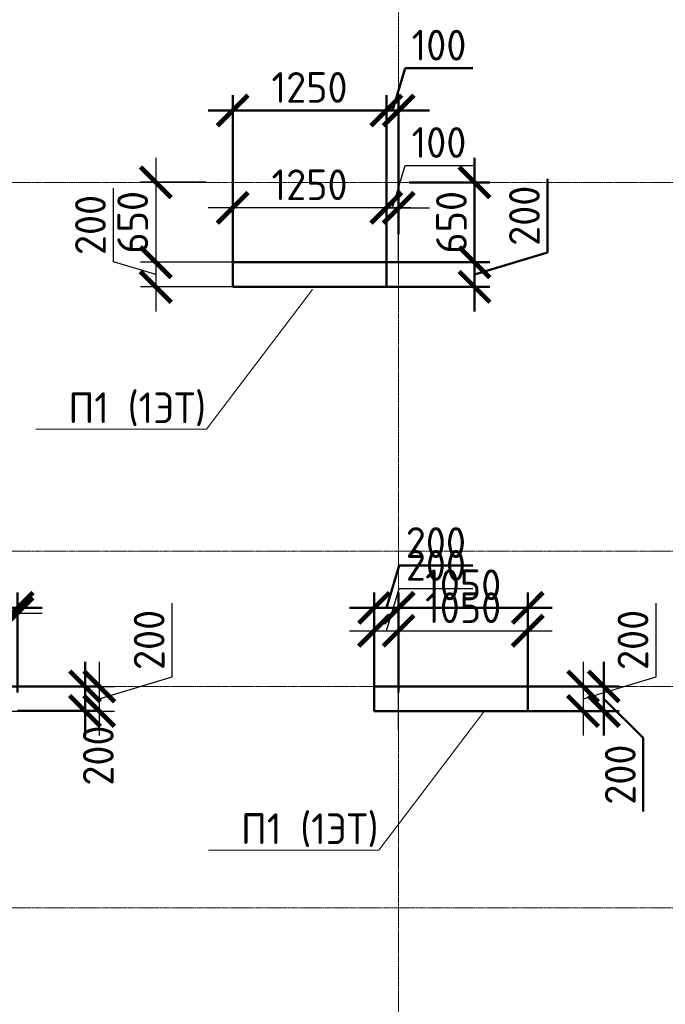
# Model space of a CAD drawing. Header units: millimetres. Extents: x 263826 to 1718326, y -423071 to 70137.
# Tile 152 of 256: x 356361 to 361614, y -70931 to -62923. Entities that reach past the tile are written whole.
import ezdxf
from ezdxf import colors
from ezdxf.entities.mleader import LeaderData, LeaderLine
from ezdxf.math import Vec2, Vec3

# ---------------------------------------------------------------- set-up
doc = ezdxf.new("R2010")
doc.units = ezdxf.units.MM
doc.linetypes.add('______5', pattern=[1100, 800, -100, 100, -100])
doc.linetypes.add('осевая', pattern=[50.8, 31.75, -6.35, 6.35, -6.35])
doc.layers.add('Колонна_ бетон', color=7, linetype='Continuous', lineweight=50, true_color=0xb4b496)
for name, color, linetype, lineweight in [('Конструкции 0.5', 5, 'Continuous', 50), ('Надписи', 200, 'Continuous', 18), ('Оси', 40, '______5', 18), ('подоснова', 151, 'Continuous', 5), ('РАЗМЕРЫ', 1, 'Continuous', 9)]:
    doc.layers.add(name, color=color, linetype=linetype, lineweight=lineweight)
doc.styles.add('GOST-2.304_Type-B', font='GOST_Common.ttf')
doc.dimstyles.new('СПДС', dxfattribs={"dimscale": 100, "dimtxt": 2.5, "dimasz": 2.5, "dimexe": 1.25, "dimexo": 0, "dimtad": 1, "dimdec": 0, "dimtxsty": 'GOST-2.304_Type-B', "dimblk": 'ARCHTICK', "dimcen": 2.5, "dimdle": 2, "dimadec": 0, "dimazin": 2, "dimtfac": 0.75, "dimtdec": 0, "dimtmove": 1, "dimatfit": 3, "dimfxl": 1, "dimtolj": 1, "dimarcsym": 1})

# ---------------------------------------------------------------- blocks, each defined once
blk = doc.blocks.new('_ArchTick')
at = {"color": 0, "linetype": 'ByBlock', "const_width": 0.15}
blk.add_lwpolyline([(-0.5, -0.5), (0.5, 0.5)], dxfattribs=at)
blk = doc.blocks.new('*D3113')
at = {"layer": 'DEFPOINTS', "color": 0, "transparency": 16777216}
for p in [(359444.3, -64453.4), (359344.3, -64896.1), (359444.3, -64896.1)]:
    blk.add_point(p, dxfattribs=at)
at = {"layer": 'РАЗМЕРЫ', "color": 0, "lineweight": -2, "transparency": 16777216}
for p, q in [((359394.3, -64453.4), (359497.4, -64109.6)), ((359497.4, -64109.6), (360047.4, -64109.6)), ((359344.3, -64896.1), (359344.3, -64328.4)), ((359444.3, -64896.1), (359444.3, -64328.4)), ((359344.3, -64453.4), (359094.3, -64453.4)), ((359344.3, -64453.4), (359444.3, -64453.4)), ((359344.3, -64453.4), (359444.3, -64453.4)), ((359444.3, -64453.4), (359694.3, -64453.4))]:
    blk.add_line(p, q, dxfattribs=at)
at = {"layer": 'РАЗМЕРЫ', "color": 0, "lineweight": -2, "transparency": 16777216, "xscale": 250, "yscale": 250, "zscale": 250}
blk.add_blockref('_ArchTick', (359344.3, -64453.4), dxfattribs=at)
at = {"layer": 'РАЗМЕРЫ', "color": 0, "lineweight": -2, "transparency": 16777216, "xscale": 250, "yscale": 250, "zscale": 250, "rotation": 180}
blk.add_blockref('_ArchTick', (359444.3, -64453.4), dxfattribs=at)
at = {"layer": 'РАЗМЕРЫ', "color": 0, "lineweight": 0, "transparency": 16777216, "insert": (359772.4, -63922.1), "char_height": 250, "attachment_point": 5, "style": 'GOST-2.304_Type-B'}
blk.add_mtext('\\A1;100', dxfattribs=at)
blk = doc.blocks.new('*D3114')
at = {"layer": 'DEFPOINTS', "color": 0, "transparency": 16777216}
for p in [(358094.3, -64453.4), (359344.3, -64772.1), (358094.3, -64896.1)]:
    blk.add_point(p, dxfattribs=at)
at = {"layer": 'РАЗМЕРЫ', "color": 0, "lineweight": -2, "transparency": 16777216}
for p, q in [((358094.3, -64896.1), (358094.3, -64328.4)), ((359344.3, -64772.1), (359344.3, -64328.4)), ((359544.3, -64453.4), (357894.3, -64453.4))]:
    blk.add_line(p, q, dxfattribs=at)
at = {"layer": 'РАЗМЕРЫ', "color": 0, "lineweight": -2, "transparency": 16777216, "xscale": 250, "yscale": 250, "zscale": 250, "rotation": 180}
blk.add_blockref('_ArchTick', (358094.3, -64453.4), dxfattribs=at)
at = {"layer": 'РАЗМЕРЫ', "color": 0, "lineweight": -2, "transparency": 16777216, "xscale": 250, "yscale": 250, "zscale": 250}
blk.add_blockref('_ArchTick', (359344.3, -64453.4), dxfattribs=at)
at = {"layer": 'РАЗМЕРЫ', "color": 0, "lineweight": 0, "transparency": 16777216, "insert": (358719.3, -64265.9), "char_height": 250, "attachment_point": 5, "style": 'GOST-2.304_Type-B'}
blk.add_mtext('\\A1;1250', dxfattribs=at)
blk = doc.blocks.new('*D3115')
at = {"layer": 'DEFPOINTS', "color": 0, "transparency": 16777216}
for p in [(357877.1, -64246.1), (357468.3, -64896.1), (358147.1, -64896.1)]:
    blk.add_point(p, dxfattribs=at)
at = {"layer": 'РАЗМЕРЫ', "color": 0, "lineweight": -2, "transparency": 16777216}
for p, q in [((357468.3, -64046.1), (357468.3, -65096.1)), ((357877.1, -64246.1), (357343.3, -64246.1)), ((358147.1, -64896.1), (357343.3, -64896.1))]:
    blk.add_line(p, q, dxfattribs=at)
at = {"layer": 'РАЗМЕРЫ', "color": 0, "lineweight": -2, "transparency": 16777216, "xscale": 250, "yscale": 250, "zscale": 250}
for p, rotation in [((357468.3, -64246.1), 90), ((357468.3, -64896.1), 270)]:
    blk.add_blockref('_ArchTick', p, dxfattribs=dict(at, rotation=rotation))
at = {"layer": 'РАЗМЕРЫ', "color": 0, "lineweight": 0, "transparency": 16777216, "insert": (357280.8, -64571.1), "char_height": 250, "attachment_point": 5, "rotation": 90, "style": 'GOST-2.304_Type-B'}
blk.add_mtext('\\A1;650', dxfattribs=at)
blk = doc.blocks.new('*D3116')
at = {"layer": 'DEFPOINTS', "color": 0, "transparency": 16777216}
for p in [(358147.1, -64896.1), (357468.3, -65096.1), (358094.3, -65096.1)]:
    blk.add_point(p, dxfattribs=at)
at = {"layer": 'РАЗМЕРЫ', "color": 0, "lineweight": -2, "transparency": 16777216}
for p, q in [((357124.6, -64893), (357124.6, -64293)), ((357468.3, -64696.1), (357468.3, -65296.1)), ((357468.3, -64996.1), (357124.6, -64893)), ((358147.1, -64896.1), (357343.3, -64896.1)), ((358094.3, -65096.1), (357343.3, -65096.1))]:
    blk.add_line(p, q, dxfattribs=at)
at = {"layer": 'РАЗМЕРЫ', "color": 0, "lineweight": -2, "transparency": 16777216, "xscale": 250, "yscale": 250, "zscale": 250}
for p, rotation in [((357468.3, -64896.1), 90), ((357468.3, -65096.1), 270)]:
    blk.add_blockref('_ArchTick', p, dxfattribs=dict(at, rotation=rotation))
at = {"layer": 'РАЗМЕРЫ', "color": 0, "lineweight": 0, "transparency": 16777216, "insert": (356937.1, -64593), "char_height": 250, "attachment_point": 5, "rotation": 90, "style": 'GOST-2.304_Type-B'}
blk.add_mtext('\\A1;200', dxfattribs=at)
blk = doc.blocks.new('*D3117')
at = {"layer": 'DEFPOINTS', "color": 0, "transparency": 16777216}
for p in [(359444.3, -67893), (359244.3, -68346.1), (359444.3, -68699.7)]:
    blk.add_point(p, dxfattribs=at)
at = {"layer": 'РАЗМЕРЫ', "color": 0, "lineweight": -2, "transparency": 16777216}
for p, q in [((359344.3, -67893), (359447.4, -67549.2)), ((359447.4, -67549.2), (360047.4, -67549.2)), ((359244.3, -68346.1), (359244.3, -67768)), ((359444.3, -68699.7), (359444.3, -67768)), ((359044.3, -67893), (359644.3, -67893))]:
    blk.add_line(p, q, dxfattribs=at)
at = {"layer": 'РАЗМЕРЫ', "color": 0, "lineweight": -2, "transparency": 16777216, "xscale": 250, "yscale": 250, "zscale": 250, "rotation": 180}
blk.add_blockref('_ArchTick', (359244.3, -67893), dxfattribs=at)
at = {"layer": 'РАЗМЕРЫ', "color": 0, "lineweight": -2, "transparency": 16777216, "xscale": 250, "yscale": 250, "zscale": 250}
blk.add_blockref('_ArchTick', (359444.3, -67893), dxfattribs=at)
at = {"layer": 'РАЗМЕРЫ', "color": 0, "lineweight": 0, "transparency": 16777216, "insert": (359747.4, -67361.7), "char_height": 250, "attachment_point": 5, "style": 'GOST-2.304_Type-B'}
blk.add_mtext('\\A1;200', dxfattribs=at)
blk = doc.blocks.new('*D3118')
at = {"layer": 'DEFPOINTS', "color": 0, "transparency": 16777216}
for p in [(360494.3, -67893), (359444.3, -68346.1), (360494.3, -68346.1)]:
    blk.add_point(p, dxfattribs=at)
at = {"layer": 'РАЗМЕРЫ', "color": 0, "lineweight": -2, "transparency": 16777216}
for p, q in [((359444.3, -68346.1), (359444.3, -67768)), ((360494.3, -68346.1), (360494.3, -67768)), ((359244.3, -67893), (360694.3, -67893))]:
    blk.add_line(p, q, dxfattribs=at)
at = {"layer": 'РАЗМЕРЫ', "color": 0, "lineweight": -2, "transparency": 16777216, "xscale": 250, "yscale": 250, "zscale": 250, "rotation": 180}
blk.add_blockref('_ArchTick', (359444.3, -67893), dxfattribs=at)
at = {"layer": 'РАЗМЕРЫ', "color": 0, "lineweight": -2, "transparency": 16777216, "xscale": 250, "yscale": 250, "zscale": 250}
blk.add_blockref('_ArchTick', (360494.3, -67893), dxfattribs=at)
at = {"layer": 'РАЗМЕРЫ', "color": 0, "lineweight": 0, "transparency": 16777216, "insert": (359969.3, -67705.5), "char_height": 250, "attachment_point": 5, "style": 'GOST-2.304_Type-B'}
blk.add_mtext('\\A1;1050', dxfattribs=at)
blk = doc.blocks.new('*D3119')
at = {"layer": 'DEFPOINTS', "color": 0, "transparency": 16777216}
for p in [(360382.6, -68346.1), (360382.6, -68546.1), (360944.5, -68546.1)]:
    blk.add_point(p, dxfattribs=at)
at = {"layer": 'РАЗМЕРЫ', "color": 0, "lineweight": -2, "transparency": 16777216}
for p, q in [((361538.2, -68268), (361538.2, -67668)), ((360944.5, -68146.1), (360944.5, -68746.1)), ((360944.5, -68446.1), (361538.2, -68268)), ((360382.6, -68346.1), (361069.5, -68346.1)), ((360382.6, -68546.1), (361069.5, -68546.1))]:
    blk.add_line(p, q, dxfattribs=at)
at = {"layer": 'РАЗМЕРЫ', "color": 0, "lineweight": -2, "transparency": 16777216, "xscale": 250, "yscale": 250, "zscale": 250}
for p, rotation in [((360944.5, -68346.1), 90), ((360944.5, -68546.1), 270)]:
    blk.add_blockref('_ArchTick', p, dxfattribs=dict(at, rotation=rotation))
at = {"layer": 'РАЗМЕРЫ', "color": 0, "lineweight": 0, "transparency": 16777216, "insert": (361350.7, -67968), "char_height": 250, "attachment_point": 5, "rotation": 90, "style": 'GOST-2.304_Type-B'}
blk.add_mtext('\\A1;200', dxfattribs=at)
blk = doc.blocks.new('*D3188')
at = {"layer": 'DEFPOINTS', "color": 0, "transparency": 16777216}
for p in [(356344.3, -67749.1), (355344.3, -68145.3), (356344.3, -68346.1)]:
    blk.add_point(p, dxfattribs=at)
at = {"layer": 'РАЗМЕРЫ', "color": 0, "lineweight": -2, "transparency": 16777216}
for p, q in [((355344.3, -68145.3), (355344.3, -67624.1)), ((356344.3, -68346.1), (356344.3, -67624.1)), ((355144.3, -67749.1), (356544.3, -67749.1))]:
    blk.add_line(p, q, dxfattribs=at)
at = {"layer": 'РАЗМЕРЫ', "color": 0, "lineweight": -2, "transparency": 16777216, "xscale": 250, "yscale": 250, "zscale": 250, "rotation": 180}
blk.add_blockref('_ArchTick', (355344.3, -67749.1), dxfattribs=at)
at = {"layer": 'РАЗМЕРЫ', "color": 0, "lineweight": -2, "transparency": 16777216, "xscale": 250, "yscale": 250, "zscale": 250}
blk.add_blockref('_ArchTick', (356344.3, -67749.1), dxfattribs=at)
at = {"layer": 'РАЗМЕРЫ', "color": 0, "lineweight": 0, "transparency": 16777216, "insert": (355844.3, -67561.6), "char_height": 250, "attachment_point": 5, "style": 'GOST-2.304_Type-B'}
blk.add_mtext('\\A1;1000', dxfattribs=at)
blk = doc.blocks.new('*D3189')
at = {"layer": 'DEFPOINTS', "color": 0, "transparency": 16777216}
for p in [(356186.5, -68346.1), (356186.5, -68546.1), (357008.4, -68546.1)]:
    blk.add_point(p, dxfattribs=at)
at = {"layer": 'РАЗМЕРЫ', "color": 0, "lineweight": -2, "transparency": 16777216}
for p, q in [((357602.1, -68268), (357602.1, -67668)), ((357008.4, -68146.1), (357008.4, -68746.1)), ((357008.4, -68446.1), (357602.1, -68268)), ((356186.5, -68346.1), (357133.4, -68346.1)), ((356186.5, -68546.1), (357133.4, -68546.1))]:
    blk.add_line(p, q, dxfattribs=at)
at = {"layer": 'РАЗМЕРЫ', "color": 0, "lineweight": -2, "transparency": 16777216, "xscale": 250, "yscale": 250, "zscale": 250}
for p, rotation in [((357008.4, -68346.1), 90), ((357008.4, -68546.1), 270)]:
    blk.add_blockref('_ArchTick', p, dxfattribs=dict(at, rotation=rotation))
at = {"layer": 'РАЗМЕРЫ', "color": 0, "lineweight": 0, "transparency": 16777216, "insert": (357414.6, -67968), "char_height": 250, "attachment_point": 5, "rotation": 90, "style": 'GOST-2.304_Type-B'}
blk.add_mtext('\\A1;200', dxfattribs=at)
blk = doc.blocks.new('_None')
blk = doc.blocks.new('*D3240')
at = {"layer": 'DEFPOINTS', "color": 0, "transparency": 16777216}
for p in [(367260.1, -186946.1), (366010.1, -188230.5), (367260.1, -188230.5)]:
    blk.add_point(p, dxfattribs=at)
at = {"layer": 'РАЗМЕРЫ', "color": 0, "lineweight": -2, "transparency": 16777216}
for p, q in [((366010.1, -188230.5), (366010.1, -186821.1)), ((367260.1, -188230.5), (367260.1, -186821.1)), ((365810.1, -186946.1), (367460.1, -186946.1))]:
    blk.add_line(p, q, dxfattribs=at)
at = {"layer": 'РАЗМЕРЫ', "color": 0, "lineweight": -2, "transparency": 16777216, "xscale": 250, "yscale": 250, "zscale": 250, "rotation": 180}
blk.add_blockref('_ArchTick', (366010.1, -186946.1), dxfattribs=at)
at = {"layer": 'РАЗМЕРЫ', "color": 0, "lineweight": -2, "transparency": 16777216, "xscale": 250, "yscale": 250, "zscale": 250}
blk.add_blockref('_ArchTick', (367260.1, -186946.1), dxfattribs=at)
at = {"layer": 'РАЗМЕРЫ', "color": 0, "lineweight": 0, "transparency": 16777216, "insert": (366635.1, -186758.6), "char_height": 250, "attachment_point": 5, "style": 'GOST-2.304_Type-B'}
blk.add_mtext('\\A1;1250', dxfattribs=at)
blk = doc.blocks.new('*D3241')
at = {"layer": 'DEFPOINTS', "color": 0, "transparency": 16777216}
for p in [(367360, -186946.1), (367260.1, -187951.6), (367360, -187951.6)]:
    blk.add_point(p, dxfattribs=at)
at = {"layer": 'РАЗМЕРЫ', "color": 0, "lineweight": -2, "transparency": 16777216}
for p, q in [((367310.1, -186946.1), (367413.2, -186602.4)), ((367413.2, -186602.4), (367963.2, -186602.4)), ((367260.1, -187951.6), (367260.1, -186821.1)), ((367360, -187951.6), (367360, -186821.1)), ((367260.1, -186946.1), (367010.1, -186946.1)), ((367260.1, -186946.1), (367360, -186946.1)), ((367360, -186946.1), (367610, -186946.1))]:
    blk.add_line(p, q, dxfattribs=at)
at = {"layer": 'РАЗМЕРЫ', "color": 0, "lineweight": -2, "transparency": 16777216, "xscale": 250, "yscale": 250, "zscale": 250}
blk.add_blockref('_ArchTick', (367260.1, -186946.1), dxfattribs=at)
at = {"layer": 'РАЗМЕРЫ', "color": 0, "lineweight": -2, "transparency": 16777216, "xscale": 250, "yscale": 250, "zscale": 250, "rotation": 180}
blk.add_blockref('_ArchTick', (367360, -186946.1), dxfattribs=at)
at = {"layer": 'РАЗМЕРЫ', "color": 0, "lineweight": 0, "transparency": 16777216, "insert": (367688.2, -186414.9), "char_height": 250, "attachment_point": 5, "style": 'GOST-2.304_Type-B'}
blk.add_mtext('\\A1;100', dxfattribs=at)
blk = doc.blocks.new('*D3242')
at = {"layer": 'DEFPOINTS', "color": 0, "transparency": 16777216}
for p in [(367446, -187530.5, -560), (367260.1, -188180.5, -200), (367977.2, -188180.5)]:
    blk.add_point(p, dxfattribs=at)
at = {"layer": 'РАЗМЕРЫ', "color": 0, "lineweight": -2, "transparency": 16777216}
for p, q in [((367977.2, -187330.5), (367977.2, -188380.5)), ((367446, -187530.5), (368102.2, -187530.5)), ((367260.1, -188180.5), (368102.2, -188180.5))]:
    blk.add_line(p, q, dxfattribs=at)
at = {"layer": 'РАЗМЕРЫ', "color": 0, "lineweight": -2, "transparency": 16777216, "xscale": 250, "yscale": 250, "zscale": 250}
for p, rotation in [((367977.2, -187530.5), 90), ((367977.2, -188180.5), 270)]:
    blk.add_blockref('_ArchTick', p, dxfattribs=dict(at, rotation=rotation))
at = {"layer": 'РАЗМЕРЫ', "color": 0, "lineweight": 0, "transparency": 16777216, "insert": (367789.7, -187855.5), "char_height": 250, "attachment_point": 5, "rotation": 90, "style": 'GOST-2.304_Type-B'}
blk.add_mtext('\\A1;650', dxfattribs=at)
blk = doc.blocks.new('*D3243')
at = {"layer": 'DEFPOINTS', "color": 0, "transparency": 16777216}
for p in [(367532.2, -188180.5), (367219.8, -188380.5, -200), (367977.2, -188380.5)]:
    blk.add_point(p, dxfattribs=at)
at = {"layer": 'РАЗМЕРЫ', "color": 0, "lineweight": -2, "transparency": 16777216}
for p, q in [((368571, -188102.3), (368571, -187502.3)), ((367977.2, -187980.5), (367977.2, -188580.5)), ((367977.2, -188280.5), (368571, -188102.3)), ((367532.2, -188180.5), (368102.2, -188180.5)), ((367219.8, -188380.5), (368102.2, -188380.5))]:
    blk.add_line(p, q, dxfattribs=at)
at = {"layer": 'РАЗМЕРЫ', "color": 0, "lineweight": -2, "transparency": 16777216, "xscale": 250, "yscale": 250, "zscale": 250}
for p, rotation in [((367977.2, -188180.5), 90), ((367977.2, -188380.5), 270)]:
    blk.add_blockref('_ArchTick', p, dxfattribs=dict(at, rotation=rotation))
at = {"layer": 'РАЗМЕРЫ', "color": 0, "lineweight": 0, "transparency": 16777216, "insert": (368383.5, -187802.3), "char_height": 250, "attachment_point": 5, "rotation": 90, "style": 'GOST-2.304_Type-B'}
blk.add_mtext('\\A1;200', dxfattribs=at)
blk = doc.blocks.new('*D3251')
at = {"layer": 'DEFPOINTS', "color": 0, "transparency": 16777216}
for p in [(364260.1, -190991.6), (363260, -191680.5), (364260.1, -191680.5)]:
    blk.add_point(p, dxfattribs=at)
at = {"layer": 'РАЗМЕРЫ', "color": 0, "lineweight": -2, "transparency": 16777216}
for p, q in [((363260, -191680.5), (363260, -190866.6)), ((364260.1, -191680.5), (364260.1, -190866.6)), ((363060, -190991.6), (364460.1, -190991.6))]:
    blk.add_line(p, q, dxfattribs=at)
at = {"layer": 'РАЗМЕРЫ', "color": 0, "lineweight": -2, "transparency": 16777216, "xscale": 250, "yscale": 250, "zscale": 250, "rotation": 180}
blk.add_blockref('_ArchTick', (363260, -190991.6), dxfattribs=at)
at = {"layer": 'РАЗМЕРЫ', "color": 0, "lineweight": -2, "transparency": 16777216, "xscale": 250, "yscale": 250, "zscale": 250}
blk.add_blockref('_ArchTick', (364260.1, -190991.6), dxfattribs=at)
at = {"layer": 'РАЗМЕРЫ', "color": 0, "lineweight": 0, "transparency": 16777216, "insert": (363760.1, -190804.1), "char_height": 250, "attachment_point": 5, "style": 'GOST-2.304_Type-B'}
blk.add_mtext('\\A1;1000', dxfattribs=at)
blk = doc.blocks.new('*D3252')
at = {"layer": 'DEFPOINTS', "color": 0, "transparency": 16777216}
for p in [(367160.1, -190991.6), (367160.1, -191680.5), (367360, -191680.5)]:
    blk.add_point(p, dxfattribs=at)
at = {"layer": 'РАЗМЕРЫ', "color": 0, "lineweight": -2, "transparency": 16777216}
for p, q in [((367260.1, -190991.6), (367363.2, -190647.9)), ((367363.2, -190647.9), (367963.2, -190647.9)), ((367160.1, -191680.5), (367160.1, -190866.6)), ((367360, -191680.5), (367360, -190866.6)), ((367560, -190991.6), (366960.1, -190991.6))]:
    blk.add_line(p, q, dxfattribs=at)
at = {"layer": 'РАЗМЕРЫ', "color": 0, "lineweight": -2, "transparency": 16777216, "xscale": 250, "yscale": 250, "zscale": 250, "rotation": 180}
blk.add_blockref('_ArchTick', (367160.1, -190991.6), dxfattribs=at)
at = {"layer": 'РАЗМЕРЫ', "color": 0, "lineweight": -2, "transparency": 16777216, "xscale": 250, "yscale": 250, "zscale": 250}
blk.add_blockref('_ArchTick', (367360, -190991.6), dxfattribs=at)
at = {"layer": 'РАЗМЕРЫ', "color": 0, "lineweight": 0, "transparency": 16777216, "insert": (367663.2, -190460.4), "char_height": 250, "attachment_point": 5, "style": 'GOST-2.304_Type-B'}
blk.add_mtext('\\A1;200', dxfattribs=at)
blk = doc.blocks.new('*D3253')
at = {"layer": 'DEFPOINTS', "color": 0, "transparency": 16777216}
for p in [(368410.1, -190991.6), (367360, -191549.1), (368410.1, -191680.5, -360)]:
    blk.add_point(p, dxfattribs=at)
at = {"layer": 'РАЗМЕРЫ', "color": 0, "lineweight": -2, "transparency": 16777216}
for p, q in [((367360, -191549.1), (367360, -190866.6)), ((368410.1, -191680.5), (368410.1, -190866.6)), ((367160, -190991.6), (368610.1, -190991.6))]:
    blk.add_line(p, q, dxfattribs=at)
at = {"layer": 'РАЗМЕРЫ', "color": 0, "lineweight": -2, "transparency": 16777216, "xscale": 250, "yscale": 250, "zscale": 250, "rotation": 180}
blk.add_blockref('_ArchTick', (367360, -190991.6), dxfattribs=at)
at = {"layer": 'РАЗМЕРЫ', "color": 0, "lineweight": -2, "transparency": 16777216, "xscale": 250, "yscale": 250, "zscale": 250}
blk.add_blockref('_ArchTick', (368410.1, -190991.6), dxfattribs=at)
at = {"layer": 'РАЗМЕРЫ', "color": 0, "lineweight": 0, "transparency": 16777216, "insert": (367885.1, -190804.1), "char_height": 250, "attachment_point": 5, "style": 'GOST-2.304_Type-B'}
blk.add_mtext('\\A1;1050', dxfattribs=at)
blk = doc.blocks.new('*D3254')
at = {"layer": 'DEFPOINTS', "color": 0, "transparency": 16777216}
for p in [(368410.1, -191630.5), (368410.1, -191830.5), (369029.2, -191830.5)]:
    blk.add_point(p, dxfattribs=at)
at = {"layer": 'РАЗМЕРЫ', "color": 0, "lineweight": -2, "transparency": 16777216}
for p, q in [((369029.2, -191430.5), (369029.2, -192030.5)), ((368410.1, -191630.5), (369154.2, -191630.5)), ((369029.2, -191730.5), (369350.7, -192047.7)), ((368410.1, -191830.5), (369154.2, -191830.5)), ((369350.7, -192047.7), (369350.7, -192647.7))]:
    blk.add_line(p, q, dxfattribs=at)
at = {"layer": 'РАЗМЕРЫ', "color": 0, "lineweight": -2, "transparency": 16777216, "xscale": 250, "yscale": 250, "zscale": 250}
for p, rotation in [((369029.2, -191630.5), 90), ((369029.2, -191830.5), 270)]:
    blk.add_blockref('_ArchTick', p, dxfattribs=dict(at, rotation=rotation))
at = {"layer": 'РАЗМЕРЫ', "color": 0, "lineweight": 0, "transparency": 16777216, "insert": (369163.2, -192347.7), "char_height": 250, "attachment_point": 5, "rotation": 90, "style": 'GOST-2.304_Type-B'}
blk.add_mtext('\\A1;200', dxfattribs=at)
blk = doc.blocks.new('*D3255')
at = {"layer": 'DEFPOINTS', "color": 0, "transparency": 16777216}
for p in [(364195.2, -191630.1, -360), (364260.1, -191830.1, -360), (364808.7, -191830.1)]:
    blk.add_point(p, dxfattribs=at)
at = {"layer": 'РАЗМЕРЫ', "color": 0, "lineweight": -2, "transparency": 16777216}
for p, q in [((364808.7, -191430.1), (364808.7, -192030.1)), ((364195.2, -191630.1), (364933.7, -191630.1)), ((364260.1, -191830.1), (364933.7, -191830.1))]:
    blk.add_line(p, q, dxfattribs=at)
at = {"layer": 'РАЗМЕРЫ', "color": 0, "lineweight": -2, "transparency": 16777216, "xscale": 250, "yscale": 250, "zscale": 250}
for p, rotation in [((364808.7, -191630.1), 90), ((364808.7, -191830.1), 270)]:
    blk.add_blockref('_ArchTick', p, dxfattribs=dict(at, rotation=rotation))
at = {"layer": 'РАЗМЕРЫ', "color": 0, "lineweight": 0, "transparency": 16777216, "insert": (364916.4, -192192.8), "char_height": 250, "attachment_point": 5, "rotation": 90, "style": 'GOST-2.304_Type-B'}
blk.add_mtext('\\A1;200', dxfattribs=at)
blk = doc.blocks.new('оси2')
at = {"layer": 'Оси', "color": 16, "linetype": 'осевая', "lineweight": 0, "ltscale": 0.5, "transparency": 33554687}
for p, q in [((987745.5, 5465.4), (987745.5, -20739.3)), ((979200, -1392.9), (1032582.1, -1392.9)), ((979200, -4392.9), (1032582.1, -4392.9)), ((979200, -5492.9), (1032582.1, -5492.9)), ((979200, -7292.9), (1032582.1, -7292.9))]:
    blk.add_line(p, q, dxfattribs=at)
blk = doc.blocks.new('51151')
at = {"layer": 'Колонна_ бетон', "color": 180, "linetype": 'Continuous', "lineweight": 35, "transparency": 33554687}
for p, q in [((366010, -188180.5, 360), (366010, -188380.5, 360)), ((366010, -188180.5, 360), (367260, -188180.5, 360)), ((367260, -188180.5, 360), (367260, -188380.5, 360)), ((366010, -188380.5, 360), (367260, -188380.5, 360)), ((367160, -191830.5, 360), (367160, -191630.5, 360)), ((367160, -191630.5, 360), (368410, -191630.5, 360)), ((368410, -191630.5, 360), (368410, -191830.5, 360)), ((368410, -191830.5, 360), (367160, -191830.5, 360))]:
    blk.add_line(p, q, dxfattribs=at)
at = {"layer": 'РАЗМЕРЫ'}
blk.add_blockref('оси2', (-620385.4, -186137.6, -560), dxfattribs=at)
at = {"layer": 'РАЗМЕРЫ', "color": 146, "lineweight": 0}
for base, p1, p2, picture, middle in [((367360, -186946.1, 560), (367260.1, -187951.6, 560), (367360, -187951.6, 560), '*D3241', (367475.7, -186414.9, 560)), ((367260.1, -186946.1, 560), (366010.1, -188230.5, 560), (367260.1, -188230.5, 560), '*D3240', (366635.1, -186758.6, 560)), ((367160.1, -190991.6, 560), (367360, -191680.5, 560), (367160.1, -191680.5, 560), '*D3252', (367425.7, -190460.4, 560)), ((364260.1, -190991.6, 560), (363260, -191680.5, 560), (364260.1, -191680.5, 560), '*D3251', (363760.1, -190804.1, 560)), ((368410.1, -190991.6, 560), (367360, -191549.1, 560), (368410.1, -191680.5, 200), '*D3253', (367885.1, -190804.1, 560))]:
    dim = blk.add_linear_dim(base=base, p1=p1, p2=p2, dimstyle='СПДС', override={"dimtofl": 0}, dxfattribs=at)
    dim.commit()
    dim.dimension.update_dxf_attribs({"geometry": picture, "text_midpoint": middle})
for base, p1, p2, picture, middle in [((367977.2, -188180.5, 560), (367446, -187530.5), (367260.1, -188180.5, 360), '*D3242', (367789.7, -187855.5, 560)), ((367977.2, -188380.5, 560), (367532.2, -188180.5, 560), (367219.8, -188380.5, 360), '*D3243', (368383.5, -188039.8, 560))]:
    dim = blk.add_linear_dim(base=base, p1=p1, p2=p2, angle=90, dimstyle='СПДС', override={"dimtofl": 0}, dxfattribs=at)
    dim.commit()
    dim.dimension.update_dxf_attribs({"geometry": picture, "text_midpoint": middle})
for base, p1, p2, picture, middle in [((364808.7, -191830.1, 560), (364195.2, -191630.1, 200), (364260.1, -191830.1, 200), '*D3255', (365103.9, -192192.8, 560)), ((369029.2, -191830.5, 560), (368410.1, -191630.5, 560), (368410.1, -191830.5, 560), '*D3254', (369350.7, -192110.2, 560))]:
    dim = blk.add_linear_dim(base=base, p1=p1, p2=p2, angle=90, dimstyle='СПДС', override={"dimtofl": 0}, dxfattribs=at)
    dim.commit()
    dim.dimension.update_dxf_attribs({"geometry": picture, "text_midpoint": middle, "dimtype": 128})
at = {"layer": 'Надписи', "color": 4, "ltscale": 0.3}
ml = blk.add_multileader_mtext('Standard', dxfattribs=at)
ml.set_content('П1 (2-5ЭТ)', color=4, style='GOST-2.304_Type-B')
ml.set_leader_properties(color=256, linetype='ByLayer', lineweight=15)
ml.set_arrow_properties(name='NONE')
ml.build(insert=Vec2(0, 0))
ml.multileader.update_dxf_attribs({"text_left_attachment_type": 6, "text_right_attachment_type": 6, "dogleg_length": 0.1, "arrow_head_size": 18})
ctx = ml.context
ctx.base_point, ctx.char_height, ctx.arrow_head_size, ctx.landing_gap_size, ctx.plane_origin = Vec3(369462.2, -188578, 360), 250, 18, 20, Vec3(368172.9, -187990.6, 360)
ctx.left_attachment, ctx.right_attachment, ctx.text_align_type = 6, 6, 1
notes = []
notes.append((ctx, [(0, (1, 1, 0), (370987.9, -188578, 360), (-1, 0), 0.1, [(2, [(371810, -188005.5, 360), (371810, -188005.5, 360), (371810, -188005.5, 360)], 0, [])])]))
ctx.mtext.insert, ctx.mtext.alignment, ctx.mtext.flow_direction = Vec3(370225, -188278, 360), 2, 5
ml = blk.add_multileader_mtext('Standard', dxfattribs=at)
ml.set_content('П1 (2-5ЭТ)', color=4, style='GOST-2.304_Type-B')
ml.set_leader_properties(color=256, linetype='ByLayer', lineweight=15)
ml.set_arrow_properties(name='NONE')
ml.build(insert=Vec2(0, 0))
ml.multileader.update_dxf_attribs({"text_left_attachment_type": 6, "text_right_attachment_type": 6, "dogleg_length": 0.1, "arrow_head_size": 18})
ctx = ml.context
ctx.base_point, ctx.char_height, ctx.arrow_head_size, ctx.landing_gap_size, ctx.plane_origin = Vec3(364327.2, -188953, 200), 250, 18, 20, Vec3(363038, -188365.6, 200)
ctx.left_attachment, ctx.right_attachment, ctx.text_align_type = 6, 6, 1
notes.append((ctx, [(0, (1, 1, 0), (365852.9, -188953, 200), (-1, 0), 0.1, [(2, [(366675.1, -188380.5, 200), (366675.1, -188380.5, 200), (366675.1, -188380.5, 200)], 0, [])])]))
ctx.mtext.insert, ctx.mtext.alignment, ctx.mtext.flow_direction = Vec3(365090, -188653, 200), 2, 5
ml = blk.add_multileader_mtext('Standard', dxfattribs=at)
ml.set_content('П1 (2-5ЭТ)', color=4, style='GOST-2.304_Type-B')
ml.set_leader_properties(color=256, linetype='ByLayer', lineweight=15)
ml.set_arrow_properties(name='NONE')
ml.build(insert=Vec2(0, 0))
ml.multileader.update_dxf_attribs({"text_left_attachment_type": 6, "text_right_attachment_type": 6, "dogleg_length": 0.1, "arrow_head_size": 18})
ctx = ml.context
ctx.base_point, ctx.char_height, ctx.arrow_head_size, ctx.landing_gap_size, ctx.plane_origin = Vec3(365437.2, -192403, 360), 250, 18, 20, Vec3(364147.9, -191815.6, 360)
ctx.left_attachment, ctx.right_attachment, ctx.text_align_type = 6, 6, 1
notes.append((ctx, [(0, (1, 1, 0), (366962.9, -192403, 360), (-1, 0), 0.1, [(2, [(367785, -191830.5, 360), (367785, -191830.5, 360), (367785, -191830.5, 360)], 0, [])])]))
ctx.mtext.insert, ctx.mtext.alignment, ctx.mtext.flow_direction = Vec3(366200, -192103, 360), 2, 5
for ctx, leaders in notes:
    for number, flags, end, landing, length, lines in leaders:
        leader = LeaderData()
        leader.index, (leader.has_last_leader_line, leader.has_dogleg_vector, leader.attachment_direction) = number, flags
        leader.last_leader_point, leader.dogleg_vector, leader.dogleg_length = Vec3(end), Vec3(landing), length
        for number, points, colour, breaks in lines:
            line = LeaderLine()
            line.index, line.vertices, line.color, line.breaks = number, Vec3.list(points), colors.encode_raw_color(colour), breaks
            leader.lines.append(line)
        ctx.leaders.append(leader)

msp = doc.modelspace()

# ---------------------------------------------------------------- linework, layer by layer
at = {"layer": 'Конструкции 0.5', "color": 30, "true_color": 0xf26722}
for p, q in [((359344.25096, -64896.10563, -360), (358094.25096, -64896.10563, -360)), ((358094.25096, -64896.10563, -360), (358094.25096, -65096.10563, -360)), ((359344.25096, -65096.10563, -360), (359344.25096, -64896.10563, -360)), ((358094.25096, -65096.10563, -360), (359344.25096, -65096.10563, -360)), ((360494.2509, -68346.10567, -360), (359244.25093, -68346.10567, -360)), ((359244.25093, -68346.10567, -360), (359244.25093, -68546.10567, -360)), ((360494.2509, -68546.10567, -360), (360494.2509, -68346.10567, -360)), ((359244.25093, -68546.10567, -360), (360494.2509, -68546.10567, -360))]:
    msp.add_line(p, q, dxfattribs=at)

# ---------------------------------------------------------------- block references
at = {"layer": 'Конструкции 0.5', "color": 4}
msp.add_blockref('51151', (-7915.73855, 123284.35732, -559.99999), dxfattribs=at)

# ---------------------------------------------------------------- dimensions: what is measured, and where the dimension line sits
at = {"layer": 'РАЗМЕРЫ', "color": 30, "lineweight": 0, "true_color": 0xf26722}
for base, p1, p2, picture, middle in [((359444.34672, -64453.39993, -360), (359344.25096, -64896.10563, -360), (359444.34672, -64896.10563, -360), '*D3113', (359559.92384, -63922.14993, -360)), ((358094.25096, -64453.39993, -360), (359344.25096, -64772.0607, -360), (358094.25096, -64896.10563, -360), '*D3114', (358719.25096, -64265.89993, -360)), ((359444.34672, -67892.98089, -360), (359244.25093, -68346.10567, -360), (359444.34672, -68699.69291, -360), '*D3117', (359509.92383, -67361.73089, -360)), ((356344.25093, -67749.14237, -360), (355344.34672, -68145.25013, -360), (356344.25093, -68346.10567, -360), '*D3188', (355844.29883, -67561.64237, -360)), ((360494.2509, -67892.98089, -360), (359444.34672, -68346.10567, -360), (360494.2509, -68346.10567, -360), '*D3118', (359969.29881, -67705.48089, -360))]:
    dim = msp.add_linear_dim(base=base, p1=p1, p2=p2, dimstyle='СПДС', dxfattribs=at)
    dim.commit()
    dim.dimension.update_dxf_attribs({"geometry": picture, "text_midpoint": middle})
for base, p1, p2, picture, middle in [((357468.31133, -64896.10563, -360), (357877.10905, -64246.10567, -360), (358147.14024, -64896.10563, -360), '*D3115', (357280.81133, -64571.10565, -360)), ((357468.31133, -65096.10563, -360), (358147.14024, -64896.10563, -360), (358094.25096, -65096.10563, -360), '*D3116', (356937.06133, -64830.48063, -360)), ((357008.35465, -68546.10567, -360), (356186.47241, -68346.10567, -360), (356186.47241, -68546.10567, -360), '*D3189', (357414.60465, -68205.48067, -360)), ((360944.46149, -68546.10567, -360), (360382.55864, -68346.10567, -360), (360382.55864, -68546.10567, -360), '*D3119', (361350.71149, -68205.48067, -360))]:
    dim = msp.add_linear_dim(base=base, p1=p1, p2=p2, angle=90, dimstyle='СПДС', dxfattribs=at)
    dim.commit()
    dim.dimension.update_dxf_attribs({"geometry": picture, "text_midpoint": middle})

# ---------------------------------------------------------------- leaders
at = {"layer": 'подоснова', "color": 30, "ltscale": 0.3, "true_color": 0xf26722}
ml = msp.add_multileader_mtext('Standard', dxfattribs=at)
ml.set_content('П1 (1ЭТ)', color=4, style='GOST-2.304_Type-B')
ml.set_leader_properties(color=256, linetype='ByLayer', lineweight=15)
ml.set_arrow_properties(name='NONE')
ml.build(insert=Vec2(0, 0))
ml.multileader.update_dxf_attribs({"text_left_attachment_type": 6, "text_right_attachment_type": 6, "dogleg_length": 0.1, "arrow_head_size": 18})
ctx = ml.context
ctx.base_point, ctx.char_height, ctx.arrow_head_size, ctx.landing_gap_size, ctx.plane_origin = Vec3(356754.50466, -66254.50272, 6897.37226), 250, 18, 20, Vec3(348899.53944, -64986.59664, 6897.37226)
ctx.left_attachment, ctx.right_attachment, ctx.text_align_type = 6, 6, 1
notes = []
notes.append((ctx, [(1, (1, 1, 0), (357880.21073, -66254.50272, 6897.37226), (-1, 0), 0.1, [(0, [(358742.47479, -65118.78449, 6897.37226)], 0, [])])]))
ctx.mtext.insert, ctx.mtext.alignment, ctx.mtext.flow_direction = Vec3(357317.30769, -65954.50272, 6897.37226), 2, 5
ml = msp.add_multileader_mtext('Standard', dxfattribs=at)
ml.set_content('П1 (1ЭТ)', color=4, style='GOST-2.304_Type-B')
ml.set_leader_properties(color=256, linetype='ByLayer', lineweight=15)
ml.set_arrow_properties(name='NONE')
ml.build(insert=Vec2(0, 0))
ml.multileader.update_dxf_attribs({"text_left_attachment_type": 6, "text_right_attachment_type": 6, "dogleg_length": 0.1, "arrow_head_size": 18})
ctx = ml.context
ctx.base_point, ctx.char_height, ctx.arrow_head_size, ctx.landing_gap_size, ctx.plane_origin = Vec3(358158.26601, -69678.2291, 6897.37226), 250, 18, 20, Vec3(350303.30079, -68410.32302, 6897.37226)
ctx.left_attachment, ctx.right_attachment, ctx.text_align_type = 6, 6, 1
notes.append((ctx, [(1, (1, 1, 0), (359283.97207, -69678.2291, 6897.37226), (-1, 0), 0.1, [(0, [(360146.23614, -68542.51087, 6897.37226)], 0, [])])]))
ctx.mtext.insert, ctx.mtext.alignment, ctx.mtext.flow_direction = Vec3(358721.06904, -69378.2291, 6897.37226), 2, 5
for ctx, leaders in notes:
    for number, flags, end, landing, length, lines in leaders:
        leader = LeaderData()
        leader.index, (leader.has_last_leader_line, leader.has_dogleg_vector, leader.attachment_direction) = number, flags
        leader.last_leader_point, leader.dogleg_vector, leader.dogleg_length = Vec3(end), Vec3(landing), length
        for number, points, colour, breaks in lines:
            line = LeaderLine()
            line.index, line.vertices, line.color, line.breaks = number, Vec3.list(points), colors.encode_raw_color(colour), breaks
            leader.lines.append(line)
        ctx.leaders.append(leader)

doc.saveas('drawing.dxf')
